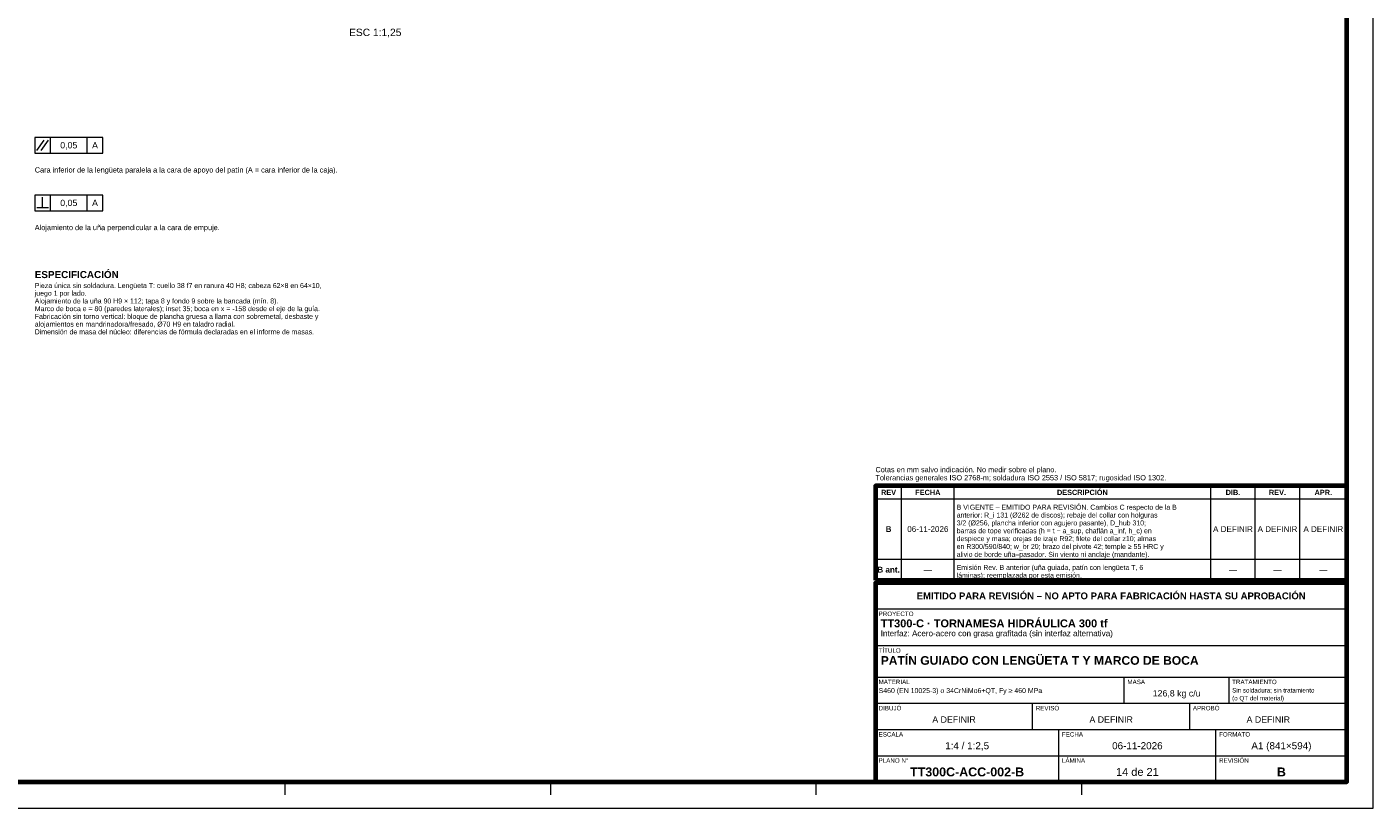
# Model space of a CAD drawing. Header units: millimetres. Extents: x 0 to 841, y 0 to 594.
# Tile 3 of 4: x 327 to 841, y 0 to 298. Entities that reach past the tile are written whole.
import ezdxf
from ezdxf.enums import TextEntityAlignment as Align

# ---------------------------------------------------------------- set-up
doc = ezdxf.new("R2010")
doc.units = ezdxf.units.MM
for name, color, linetype, lineweight in [('COTA', 7, 'CONTINUOUS', 18), ('FINA', 7, 'CONTINUOUS', 18), ('MARCO', 7, 'CONTINUOUS', 70), ('TXT', 7, 'CONTINUOUS', 25)]:
    doc.layers.add(name, color=color, linetype=linetype, lineweight=lineweight)
doc.styles.add('STD', font='LiberationSans-Regular.ttf')
doc.styles.add('STDB', font='LiberationSans-Bold.ttf')

msp = doc.modelspace()

# ---------------------------------------------------------------- linework, layer by layer
at = {"layer": 'COTA'}
for p, q in [((330.8, 251), (333.6, 255)), ((332.4, 251), (335.2, 255)), ((336, 250), (336, 256)), ((350, 250), (350, 256)), ((333, 229.2), (333, 233.2)), ((336, 228), (336, 234)), ((350, 228), (350, 234)), ((330.8, 229.2), (335.2, 229.2))]:
    msp.add_line(p, q, dxfattribs=at)
for points in [[(330, 250), (356, 250), (356, 256), (330, 256)], [(330, 228), (356, 228), (356, 234), (330, 234)]]:
    msp.add_lwpolyline(points, close=True, dxfattribs=at)
at = {"layer": 'FINA'}
for p, q in [((661, 87), (661, 123)), ((681, 87), (681, 123)), ((779, 87), (779, 123)), ((796, 87), (796, 123)), ((813, 87), (813, 123)), ((651, 118), (831, 118)), ((651, 95), (831, 95)), ((651, 87), (831, 87)), ((651, 86), (831, 86)), ((651, 76), (831, 76)), ((651, 62), (831, 62)), ((651, 50), (831, 50)), ((746, 40), (746, 50)), ((786, 40), (786, 50)), ((651, 40), (831, 40)), ((711, 30), (711, 40)), ((771, 30), (771, 40)), ((651, 30), (831, 30)), ((721, 20), (721, 30)), ((781, 20), (781, 30)), ((651, 20), (831, 20)), ((721, 10), (721, 20)), ((781, 10), (781, 20)), ((425.5, 10), (425.5, 5)), ((526.88, 10), (526.88, 5)), ((628.25, 10), (628.25, 5)), ((729.62, 10), (729.62, 5))]:
    msp.add_line(p, q, dxfattribs=at)
msp.add_lwpolyline([(0, 0), (841, 0), (841, 594), (0, 594)], close=True, dxfattribs=at)
at = {"layer": 'MARCO'}
for points in [[(20, 10), (831, 10), (831, 584), (20, 584)], [(651, 87), (831, 87), (831, 123), (651, 123)], [(651, 10), (831, 10), (831, 86), (651, 86)]]:
    msp.add_lwpolyline(points, close=True, dxfattribs=at)

# ---------------------------------------------------------------- texts
at = {"layer": 'TXT', "style": 'STD'}
msp.add_text('ESC 1:1,25', height=2.8, dxfattribs=at).set_placement((460, 297.5), align=Align.TOP_CENTER)
at = {"layer": 'TXT'}
for s, height, style, p in [('0,05', 2.4, 'STD', (343, 253)), ('A', 2.4, 'STD', (353, 253)), ('0,05', 2.4, 'STD', (343, 231)), ('A', 2.4, 'STD', (353, 231)), ('REV', 2, 'STDB', (656, 120.5)), ('FECHA', 2, 'STDB', (671, 120.5)), ('DESCRIPCIÓN', 2, 'STDB', (730, 120.5)), ('DIB.', 2, 'STDB', (787.5, 120.5)), ('REV.', 2, 'STDB', (804.5, 120.5)), ('APR.', 2, 'STDB', (822, 120.5)), ('B', 2.2, 'STDB', (656, 106.5)), ('06-11-2026', 2.2, 'STD', (671, 106.5)), ('A DEFINIR', 2.2, 'STD', (787.5, 106.5)), ('A DEFINIR', 2.2, 'STD', (804.5, 106.5)), ('A DEFINIR', 2.2, 'STD', (822, 106.5)), ('B ant.', 2.2, 'STDB', (656, 91)), ('—', 2.2, 'STD', (671, 91)), ('—', 2.2, 'STD', (787.5, 91)), ('—', 2.2, 'STD', (804.5, 91)), ('—', 2.2, 'STD', (822, 91)), ('EMITIDO PARA REVISIÓN – NO APTO PARA FABRICACIÓN HASTA SU APROBACIÓN', 2.6, 'STDB', (741, 81)), ('126,8 kg c/u', 2.4, 'STD', (766, 43.8)), ('A DEFINIR', 2.4, 'STD', (681, 33.8)), ('A DEFINIR', 2.4, 'STD', (741, 33.8)), ('A DEFINIR', 2.4, 'STD', (801, 33.8)), ('1:4 / 1:2,5', 2.7, 'STD', (686, 23.8)), ('06-11-2026', 2.7, 'STD', (751, 23.8)), ('A1 (841×594)', 2.7, 'STD', (806, 23.8)), ('TT300C-ACC-002-B', 3.4, 'STDB', (686, 13.8)), ('14 de 21', 3, 'STD', (751, 13.8)), ('B', 3.4, 'STDB', (806, 13.8))]:
    msp.add_text(s, height=height, dxfattribs=dict(at, style=style)).set_placement(p, align=Align.MIDDLE_CENTER)
at = {"layer": 'TXT', "style": 'STD'}
for s, p in [('Cara inferior de la lengüeta paralela a la cara de apoyo del patín (A = cara inferior de la caja).', (330, 242)), ('Alojamiento de la uña perpendicular a la cara de empuje.', (330, 220)), ('Cotas en mm salvo indicación. No medir sobre el plano.', (651, 127.6)), ('Tolerancias generales ISO 2768-m; soldadura ISO 2553 / ISO 5817; rugosidad ISO 1302.', (651, 124.5))]:
    msp.add_text(s, height=2, dxfattribs=at).set_placement(p, align=Align.BOTTOM_LEFT)
at = {"layer": 'TXT'}
for s, height, style, p in [('ESPECIFICACIÓN', 2.7, 'STDB', (330, 205)), ('Pieza única sin soldadura. Lengüeta T: cuello 38 f7 en ranura 40 H8; cabeza 62×8 en 64×10,', 1.9, 'STD', (330, 200.41)), ('juego 1 por lado.', 1.9, 'STD', (330, 197.47)), ('Alojamiento de la uña 90 H9 × 112; tapa 8 y fondo 9 sobre la bancada (mín. 8).', 1.9, 'STD', (330, 194.52)), ('Marco de boca e = 80 (paredes laterales); inset 35; boca en x = -158 desde el eje de la guía.', 1.9, 'STD', (330, 191.58)), ('alojamientos en mandrinadora/fresado, Ø70 H9 en taladro radial.', 1.9, 'STD', (330, 185.69)), ('Fabricación sin torno vertical: bloque de plancha gruesa a llama con sobremetal, desbaste y', 1.9, 'STD', (330, 188.63)), ('Dimensión de masa del núcleo: diferencias de fórmula declaradas en el informe de masas.', 1.9, 'STD', (330, 182.74)), ('B VIGENTE – EMITIDO PARA REVISIÓN. Cambios C respecto de la B', 1.9, 'STD', (682, 115.8)), ('3/2 (Ø256, plancha inferior con agujero pasante), D_hub 310;', 1.9, 'STD', (682, 109.8)), ('anterior: R_i 131 (Ø262 de discos); rebaje del collar con holguras', 1.9, 'STD', (682, 112.8)), ('despiece y masa; orejas de izaje R92; filete del collar z10; almas', 1.9, 'STD', (682, 103.8)), ('barras de tope verificadas (h = t − a_sup, chaflán a_inf, h_c) en', 1.9, 'STD', (682, 106.8)), ('en R300/590/840; w_br 20; brazo del pivote 42; temple ≥ 55 HRC y', 1.9, 'STD', (682, 100.8)), ('alivio de borde uña–pasador. Sin viento ni anclaje (mandante).', 1.9, 'STD', (682, 97.8)), ('Emisión Rev. B anterior (uña guiada, patín con lengüeta T, 6', 1.9, 'STD', (682, 92.8)), ('láminas); reemplazada por esta emisión.', 1.9, 'STD', (682, 89.8)), ('PROYECTO', 1.7, 'STD', (652.2, 75)), ('TT300-C · TORNAMESA HIDRÁULICA 300 tf', 3, 'STDB', (653, 72)), ('Interfaz: Acero-acero con grasa grafitada (sin interfaz alternativa)', 2.2, 'STD', (653, 67.8)), ('TÍTULO', 1.7, 'STD', (652.2, 61)), ('PATÍN GUIADO CON LENGÜETA T Y MARCO DE BOCA', 3.3, 'STDB', (653, 58)), ('MATERIAL', 1.7, 'STD', (652.2, 49)), ('MASA', 1.7, 'STD', (747.2, 49)), ('TRATAMIENTO', 1.7, 'STD', (787.2, 49)), ('S460 (EN 10025-3) o 34CrNiMo6+QT, Fy ≥ 460 MPa', 1.9, 'STD', (652.2, 45.8)), ('Sin soldadura; sin tratamiento', 1.7, 'STD', (787.2, 45.8)), ('(o QT del material)', 1.7, 'STD', (787.2, 42.8)), ('DIBUJÓ', 1.7, 'STD', (652.2, 39)), ('REVISÓ', 1.7, 'STD', (712.2, 39)), ('APROBÓ', 1.7, 'STD', (772.2, 39)), ('ESCALA', 1.7, 'STD', (652.2, 29)), ('FECHA', 1.7, 'STD', (722.2, 29)), ('FORMATO', 1.7, 'STD', (782.2, 29)), ('PLANO N°', 1.7, 'STD', (652.2, 19)), ('LÁMINA', 1.7, 'STD', (722.2, 19)), ('REVISIÓN', 1.7, 'STD', (782.2, 19))]:
    msp.add_text(s, height=height, dxfattribs=dict(at, style=style)).set_placement(p, align=Align.TOP_LEFT)

doc.saveas('drawing.dxf')
